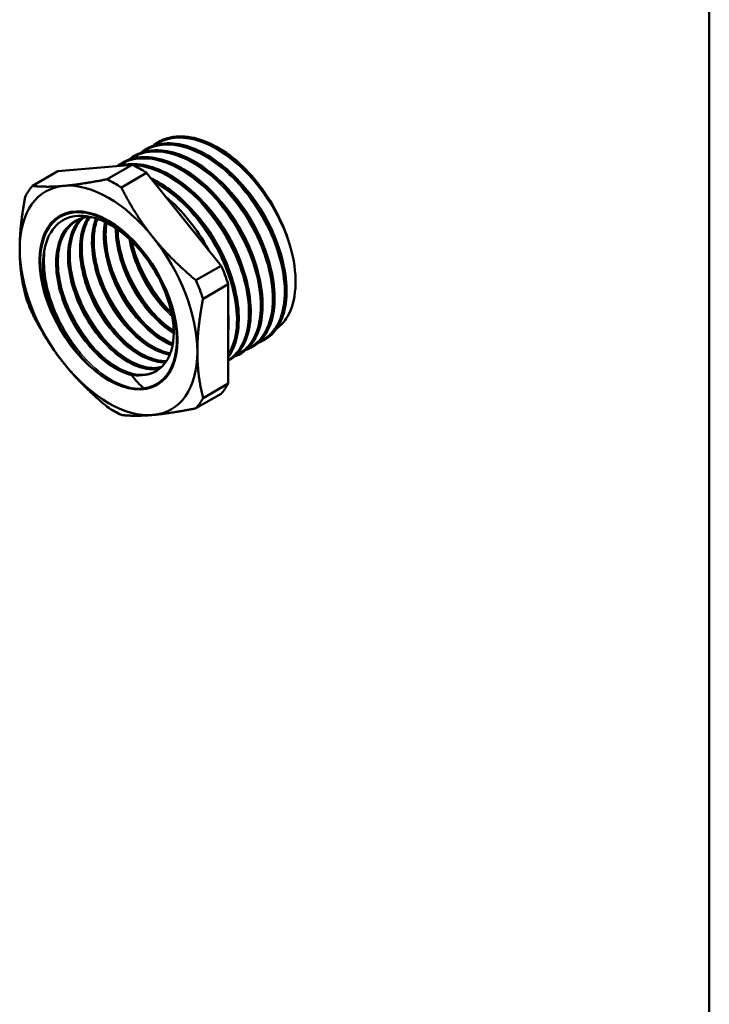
# Model space of a CAD drawing. Header units: millimetres. Extents: x -117 to 734, y -69 to 356.
# Tile 7 of 18: x 131 to 205, y 62 to 168. Entities that reach past the tile are written whole.
import ezdxf

# ---------------------------------------------------------------- set-up
doc = ezdxf.new("R2010")
doc.units = ezdxf.units.MM
for name, color, linetype, lineweight in [('Видимые тонкие (ГОСТ)', 7, 'Continuous', 35), ('Видимый контур (ГОСТ)', 7, 'Continuous', 50), ('Кромка (ГОСТ)', 7, 'Continuous', 50)]:
    doc.layers.add(name, color=color, linetype=linetype, lineweight=lineweight)

# ---------------------------------------------------------------- blocks, each defined once
blk = doc.blocks.new('Рамки ГОСТ_ граница 297x210')
at = {"layer": 'Кромка (ГОСТ)'}
blk.add_line((205, 5), (205, 292), dxfattribs=at)

msp = doc.modelspace()

# ---------------------------------------------------------------- linework, layer by layer
at = {"layer": 'Видимые тонкие (ГОСТ)'}
for points, knots in [([(160.1182, 143.2119), (159.4181, 145.7822), (157.9988, 148.476), (156.1903, 150.6376), (154.3824, 152.7985), (152.201, 154.4084), (150.1595, 155.0727), (148.3382, 155.6653), (146.6421, 155.5006), (145.385, 154.6228)], [8.18007431, 8.18007431, 8.18007431, 8.18007431, 8.90072175, 8.90072175, 8.90072175, 9.62114366, 9.62114366, 9.62114366, 10.26387552, 10.26387552, 10.26387552, 10.26387552]), ([(156.6539, 133.5502), (157.9819, 134.1352), (158.9054, 135.4778), (159.2217, 137.3201), (159.5714, 139.3569), (159.1756, 141.9865), (158.1175, 144.5712), (157.0596, 147.1553), (155.3486, 149.6719), (153.3828, 151.5109), (151.4174, 153.3494), (149.2142, 154.4945), (147.2892, 154.6649), (146.0798, 154.772), (144.9867, 154.4937), (144.1039, 153.8762)], [13.28889401, 13.28889401, 13.28889401, 13.28889401, 13.93920805, 13.93920805, 13.93920805, 14.65818549, 14.65818549, 14.65818549, 15.37697558, 15.37697558, 15.37697558, 16.09558303, 16.09558303, 16.09558303, 16.54706083, 16.54706083, 16.54706083, 16.54706083]), ([(154.0837, 132.0746), (154.8453, 132.4075), (155.4804, 132.9789), (155.9358, 133.7642), (156.8173, 135.284), (157.0174, 137.5911), (156.476, 140.1231), (155.935, 142.6535), (154.6578, 145.386), (152.9398, 147.6566), (151.2229, 149.9259), (149.0803, 151.7138), (147.0151, 152.5838), (144.9511, 153.4533), (142.9819, 153.3983), (141.5685, 152.4251), (141.5683, 152.4249), (141.5681, 152.4247), (141.5678, 152.4246)], [25.85551396, 25.85551396, 25.85551396, 25.85551396, 26.22777039, 26.22777039, 26.22777039, 26.94827193, 26.94827193, 26.94827193, 27.66833338, 27.66833338, 27.66833338, 28.38797395, 28.38797395, 28.38797395, 29.10721271, 29.10721271, 29.10721271, 29.10733117, 29.10733117, 29.10733117, 29.10733117]), ([(155.371, 132.8108), (155.6041, 132.9113), (155.8252, 133.0347), (156.0323, 133.181), (157.4054, 134.151), (158.1497, 136.1224), (158.0566, 138.5711), (157.9665, 140.9432), (157.093, 143.7389), (155.6396, 146.2607), (154.1985, 148.761), (152.2002, 150.9693), (150.1185, 152.3419), (148.0385, 153.7134), (145.8932, 154.2381), (144.1916, 153.7817), (143.6923, 153.6478), (143.2325, 153.4299), (142.8195, 153.1364)], [19.57232865, 19.57232865, 19.57232865, 19.57232865, 19.68604489, 19.68604489, 19.68604489, 20.43995061, 20.43995061, 20.43995061, 21.17029678, 21.17029678, 21.17029678, 21.89442766, 21.89442766, 21.89442766, 22.61798028, 22.61798028, 22.61798028, 22.83024613, 22.83024613, 22.83024613, 22.83024613]), ([(153.3035, 131.5993), (154.2323, 132.1935), (154.9144, 133.2026), (155.2492, 134.5272), (155.7379, 136.4614), (155.4823, 139.0492), (154.5325, 141.6554), (153.5842, 144.2577), (151.9518, 146.8548), (150.0187, 148.8111), (148.0885, 150.7647), (145.875, 152.0617), (143.9011, 152.3822), (143.6564, 152.4219), (143.4156, 152.4466), (143.1795, 152.4565)], [32.22422869, 32.22422869, 32.22422869, 32.22422869, 32.71993409, 32.71993409, 32.71993409, 33.4436965, 33.4436965, 33.4436965, 34.16634764, 34.16634764, 34.16634764, 34.88796731, 34.88796731, 34.88796731, 34.9774359, 34.9774359, 34.9774359, 34.9774359]), ([(153.3024, 132.1863), (153.8421, 133.0711), (154.1582, 134.2234), (154.2057, 135.5541), (154.2856, 137.7942), (153.6034, 140.52), (152.3116, 143.0673), (151.023, 145.6085), (149.1388, 147.9496), (147.0996, 149.5218), (146.5133, 149.9738), (145.9158, 150.3611), (145.3189, 150.679)], [38.77805376, 38.77805376, 38.77805376, 38.77805376, 39.20639457, 39.20639457, 39.20639457, 39.92743014, 39.92743014, 39.92743014, 40.64672984, 40.64672984, 40.64672984, 40.8535039, 40.8535039, 40.8535039, 40.8535039]), ([(157.7059, 142.0544), (157.3724, 143.3776), (156.835, 144.7475), (156.1231, 146.0504), (155.2635, 147.6236), (154.155, 149.0888), (152.9349, 150.2807)], [14.430466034, 14.430466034, 14.430466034, 14.430466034, 14.843983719, 14.843983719, 14.843983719, 15.343289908, 15.343289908, 15.343289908, 15.343289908]), ([(158.9949, 142.7951), (158.9496, 142.9763), (158.9003, 143.1584), (158.847, 143.3412), (158.1519, 145.7243), (156.7794, 148.2017), (155.063, 150.1415), (154.7899, 150.4502), (154.5085, 150.7448), (154.2208, 151.0238)], [8.14728354, 8.14728354, 8.14728354, 8.14728354, 8.20395516, 8.20395516, 8.20395516, 8.942577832, 8.942577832, 8.942577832, 9.060104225, 9.060104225, 9.060104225, 9.060104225]), ([(156.4231, 141.3244), (156.3555, 141.5944), (156.279, 141.8666), (156.1937, 142.1399), (155.4447, 144.5391), (154.0207, 147.0062), (152.2705, 148.907), (152.0645, 149.1308), (151.8542, 149.3464), (151.6405, 149.5534)], [20.714896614, 20.714896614, 20.714896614, 20.714896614, 20.799361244, 20.799361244, 20.799361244, 21.540845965, 21.540845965, 21.540845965, 21.62812583, 21.62812583, 21.62812583, 21.62812583]), ([(153.8544, 139.8417), (153.7728, 140.1678), (153.6783, 140.4968), (153.5711, 140.8273), (152.7945, 143.2203), (151.3534, 145.6644), (149.5984, 147.5359), (149.4257, 147.7201), (149.2501, 147.8985), (149.0722, 148.0709)], [33.281267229, 33.281267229, 33.281267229, 33.281267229, 33.383256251, 33.383256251, 33.383256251, 34.12182641, 34.12182641, 34.12182641, 34.194496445, 34.194496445, 34.194496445, 34.194496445]), ([(155.135, 140.5832), (154.7643, 142.0452), (154.1442, 143.5641), (153.3192, 144.9858), (152.4948, 146.4064), (151.4707, 147.7215), (150.3543, 148.8089)], [26.998081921, 26.998081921, 26.998081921, 26.998081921, 27.454858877, 27.454858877, 27.454858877, 27.911311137, 27.911311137, 27.911311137, 27.911311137]), ([(142.9468, 129.9165), (141.4156, 130.2591), (139.6842, 131.4542), (138.2346, 133.187), (136.7853, 134.9195), (135.6346, 137.1705), (135.1076, 139.3398), (134.5807, 141.5088), (134.6838, 143.5722), (135.4033, 144.9806), (135.9992, 146.1473), (137.0129, 146.854), (138.2484, 146.992)], [2.82362757, 2.82362757, 2.82362757, 2.82362757, 3.59060516, 3.59060516, 3.59060516, 4.35748018, 4.35748018, 4.35748018, 5.12425403, 5.12425403, 5.12425403, 5.75943238, 5.75943238, 5.75943238, 5.75943238]), ([(145.925, 130.6404), (145.6654, 130.5774), (145.3908, 130.547), (145.1039, 130.5511), (143.6103, 130.5725), (141.7991, 131.5319), (140.2125, 133.1595), (138.6507, 134.7617), (137.3266, 136.9908), (136.6292, 139.2258), (135.9415, 141.4301), (135.8715, 143.6144), (136.4531, 145.1856), (136.6798, 145.7982), (137.0046, 146.3149), (137.4083, 146.7208)], [8.80332633, 8.80332633, 8.80332633, 8.80332633, 8.95665579, 8.95665579, 8.95665579, 9.75468462, 9.75468462, 9.75468462, 10.54024425, 10.54024425, 10.54024425, 11.31498534, 11.31498534, 11.31498534, 11.61702838, 11.61702838, 11.61702838, 11.61702838]), ([(146.5497, 131.2939), (145.1765, 131.2556), (143.5109, 132.0253), (141.9917, 133.4201), (140.4171, 134.8658), (139.0184, 136.9667), (138.1929, 139.156), (137.3678, 141.3443), (137.1255, 143.5962), (137.5467, 145.3039), (137.7015, 145.9312), (137.9451, 146.4824), (138.2638, 146.9425)], [15.21082335, 15.21082335, 15.21082335, 15.21082335, 15.95596762, 15.95596762, 15.95596762, 16.72827882, 16.72827882, 16.72827882, 17.50026766, 17.50026766, 17.50026766, 17.78383568, 17.78383568, 17.78383568, 17.78383568]), ([(146.9993, 132.1067), (146.0395, 132.2813), (144.9926, 132.7793), (143.9781, 133.5671), (142.3723, 134.8141), (140.8665, 136.7733), (139.8847, 138.9197), (138.9032, 141.0654), (138.4572, 143.374), (138.6823, 145.2259), (138.7516, 145.7962), (138.8843, 146.3212), (139.0738, 146.7903)], [21.63936071, 21.63936071, 21.63936071, 21.63936071, 22.12577177, 22.12577177, 22.12577177, 22.89567387, 22.89567387, 22.89567387, 23.66530183, 23.66530183, 23.66530183, 23.9023184, 23.9023184, 23.9023184, 23.9023184]), ([(147.3098, 133.1224), (146.9082, 133.2751), (146.4989, 133.4786), (146.089, 133.7321), (144.4724, 134.7323), (142.8674, 136.4998), (141.7229, 138.5642), (140.5787, 140.628), (139.9083, 142.9655), (139.9073, 144.9521), (139.907, 145.4645), (139.9514, 145.9522), (140.0374, 146.4077)], [28.08298402, 28.08298402, 28.08298402, 28.08298402, 28.27764293, 28.27764293, 28.27764293, 29.04551662, 29.04551662, 29.04551662, 29.81316299, 29.81316299, 29.81316299, 30.01118884, 30.01118884, 30.01118884, 30.01118884]), ([(147.4447, 134.4322), (146.0449, 135.2859), (144.6428, 136.7011), (143.5432, 138.4091), (142.262, 140.3994), (141.4069, 142.7621), (141.2283, 144.8541), (141.2023, 145.1581), (141.1907, 145.4559), (141.1931, 145.746)], [34.54957351, 34.54957351, 34.54957351, 34.54957351, 35.21508674, 35.21508674, 35.21508674, 35.99056844, 35.99056844, 35.99056844, 36.10327557, 36.10327557, 36.10327557, 36.10327557]), ([(144.1235, 128.5137), (142.5976, 128.3967), (140.7239, 129.1934), (138.9953, 130.7074), (137.2669, 132.2211), (135.7013, 134.437), (134.7123, 136.7952), (133.7235, 139.1531), (133.3215, 141.6301), (133.6223, 143.5994), (133.6483, 143.77), (133.6796, 143.9365), (133.716, 144.0989)], [2.61572767, 2.61572767, 2.61572767, 2.61572767, 3.36059462, 3.36059462, 3.36059462, 4.10536084, 4.10536084, 4.10536084, 4.85002762, 4.85002762, 4.85002762, 4.91449872, 4.91449872, 4.91449872, 4.91449872]), ([(147.2907, 136.2463), (146.6077, 136.8495), (145.9506, 137.5701), (145.3583, 138.378), (144.0107, 140.2163), (143.0142, 142.4865), (142.6434, 144.5967)], [41.06242875, 41.06242875, 41.06242875, 41.06242875, 41.39523134, 41.39523134, 41.39523134, 42.15248658, 42.15248658, 42.15248658, 42.15248658]), ([(145.8264, 135.9999), (145.1015, 136.7547), (144.4196, 137.6216), (143.82, 138.5638), (142.9304, 139.9617), (142.2281, 141.5164), (141.7805, 143.0544)], [41.187725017, 41.187725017, 41.187725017, 41.187725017, 41.51221228, 41.51221228, 41.51221228, 41.993627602, 41.993627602, 41.993627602, 41.993627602]), ([(147.1088, 136.736), (147.0737, 136.7726), (147.0387, 136.8095), (147.0037, 136.8467), (145.3505, 138.6066), (143.9571, 140.9774), (143.1933, 143.3597), (143.1467, 143.505), (143.1024, 143.6503), (143.0606, 143.7955)], [47.470910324, 47.470910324, 47.470910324, 47.470910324, 47.486635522, 47.486635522, 47.486635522, 48.231372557, 48.231372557, 48.231372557, 48.276812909, 48.276812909, 48.276812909, 48.276812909]), ([(144.5414, 135.2545), (143.1729, 136.6876), (141.9633, 138.5322), (141.1446, 140.4753), (140.8885, 141.083), (140.6714, 141.6988), (140.4952, 142.3119)], [34.904539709, 34.904539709, 34.904539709, 34.904539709, 35.518439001, 35.518439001, 35.518439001, 35.710442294, 35.710442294, 35.710442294, 35.710442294]), ([(141.9741, 133.774), (140.8612, 134.9385), (139.8502, 136.37), (139.0746, 137.9127), (138.5975, 138.8616), (138.2116, 139.8487), (137.9288, 140.8292)], [22.338169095, 22.338169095, 22.338169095, 22.338169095, 22.837146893, 22.837146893, 22.837146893, 23.14407168, 23.14407168, 23.14407168, 23.14407168]), ([(143.2569, 134.5152), (142.8286, 134.9602), (142.4153, 135.4449), (142.0257, 135.9628), (140.7773, 137.6224), (139.7814, 139.61), (139.2094, 141.5717)], [28.621354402, 28.621354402, 28.621354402, 28.621354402, 28.813058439, 28.813058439, 28.813058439, 29.427256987, 29.427256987, 29.427256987, 29.427256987]), ([(140.4588, 129.4093), (138.6744, 130.492), (136.8972, 132.3924), (135.5933, 134.6331), (134.5592, 136.4101), (133.8313, 138.3873), (133.5199, 140.2429)], [3.13880714, 3.13880714, 3.13880714, 3.13880714, 3.8820377, 3.8820377, 3.8820377, 4.47145081, 4.47145081, 4.47145081, 4.47145081]), ([(140.6879, 133.0291), (140.6027, 133.1179), (140.5181, 133.2082), (140.4342, 133.3002), (138.783, 135.1094), (137.4111, 137.5237), (136.6881, 139.9236), (136.6715, 139.9786), (136.6553, 140.0335), (136.6394, 140.0885)], [16.054983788, 16.054983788, 16.054983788, 16.054983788, 16.093138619, 16.093138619, 16.093138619, 16.84369464, 16.84369464, 16.84369464, 16.860886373, 16.860886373, 16.860886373, 16.860886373]), ([(139.4052, 132.2924), (138.7612, 132.9625), (138.1512, 133.7211), (137.6031, 134.5435), (136.6186, 136.0207), (135.8407, 137.6937), (135.3588, 139.3474)], [9.771798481, 9.771798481, 9.771798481, 9.771798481, 10.06002098, 10.06002098, 10.06002098, 10.577701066, 10.577701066, 10.577701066, 10.577701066])]:
    msp.add_open_spline(points, degree=3, knots=knots, dxfattribs=at)
msp.add_open_spline([(145.9983, 140.0784), (145.7263, 140.5155), (145.4734, 140.9688), (145.2431, 141.432)], degree=3, dxfattribs=at)
at = {"layer": 'Видимый контур (ГОСТ)'}
for p, q in [((145.7637, 154.9684), (145.7757, 154.9754)), ((143.1953, 153.4856), (143.2073, 153.4925)), ((144.4795, 154.227), (144.4915, 154.234)), ((142.9925, 152.5518), (134.9847, 151.8366)), ((140.2814, 150.9866), (142.9925, 152.5518)), ((141.9112, 152.7442), (141.9232, 152.7511)), ((132.2736, 150.2714), (134.9847, 151.8366)), ((141.8196, 150.0986), (144.5306, 151.6638)), ((152.5384, 141.7019), (144.5306, 151.6638)), ((149.8274, 140.1367), (152.5384, 141.7019)), ((150.5964, 138.1546), (153.3075, 139.7198)), ((153.3075, 129.0427), (153.3075, 139.7198)), ((157.1766, 133.7179), (157.1886, 133.7248)), ((154.6082, 132.235), (154.6203, 132.242)), ((155.8924, 132.9764), (155.9044, 132.9834)), ((153.3241, 131.4936), (153.3361, 131.5005)), ((150.5964, 127.4775), (153.3075, 129.0427)), ((149.8274, 126.3834), (152.5384, 127.9486))]:
    msp.add_line(p, q, dxfattribs=at)
for centre, major_axis, start_param, end_param in [((143.7615, 139.8926), (-7.5, 12.9904), 5.42521518, 5.57035911), ((140.4381, 137.9738), (-6.75, 11.6913), 6.02138592, 7.06858347), ((141.0505, 138.3274), (-7.5, 12.9904), 0.18922742, 0.33437135), ((140.4381, 137.9738), (-6.75, 11.6913), 4.97418837, 6.02138592), ((141.0505, 138.3274), (7.5, -12.9904), 2.28362253, 2.42876645), ((152.0672, 144.6879), (-6.0275, 10.4399), 4.93284895, 4.99159611), ((144.8222, 140.505), (-6.0275, 10.4399), 4.65628592, 5.29209082), ((140.4381, 137.9738), (-5.1865, 8.9832), 2.90038703, 8.10075829), ((140.4381, 137.9738), (-6.75, 11.6913), 3.92699082, 4.97418837), ((140.4381, 137.9738), (6.75, -11.6913), 3.92699082, 4.97418837), ((143.7615, 139.8926), (-7.5, 12.9904), 4.37801763, 4.52316156), ((141.0505, 138.3274), (7.5, -12.9904), 1.23642498, 1.3815689), ((141.0505, 138.3274), (-7.5, 12.9904), 1.23642498, 1.3815689), ((144.8222, 140.505), (-6.0275, 10.4399), 3.83143041, 4.02255122), ((140.4381, 137.9738), (6.75, -11.6913), 6.02138592, 7.06858347), ((140.4381, 137.9738), (6.75, -11.6913), 4.97418837, 6.02138592), ((140.9456, 138.2668), (4.5649, -7.9066), 6.12967556, 6.18842277), ((143.7615, 139.8926), (7.5, -12.9904), 0.18922742, 0.33437135), ((141.0505, 138.3274), (7.5, -12.9904), 0.18922742, 0.33437135), ((141.0505, 138.3274), (-7.5, 12.9904), 2.28362253, 2.42876645)]:
    msp.add_ellipse(centre, major_axis=major_axis, ratio=0.57735027, start_param=start_param, end_param=end_param, dxfattribs=at)
msp.add_ellipse((140.4381, 137.9738), major_axis=(-5.2375, 9.0716), ratio=0.57735027, dxfattribs=at)
msp.add_ellipse((140.4381, 137.9738), major_axis=(-5.2375, 9.0716), ratio=0.57735027, dxfattribs=at)
for points, knots in [([(145.5667, 154.8406), (146.5747, 155.4923), (147.8393, 155.7185), (149.2235, 155.4715), (151.2081, 155.1172), (153.4221, 153.7933), (155.3483, 151.8225), (155.7929, 151.3677), (156.2222, 150.8801), (156.6307, 150.3666)], [-10.24273803, -10.24273803, -10.24273803, -10.24273803, -9.74254013, -9.74254013, -9.74254013, -9.02534814, -9.02534814, -9.02534814, -8.85983977, -8.85983977, -8.85983977, -8.85983977]), ([(156.2001, 150.9102), (154.3638, 153.058), (152.1644, 154.6378), (150.118, 155.2638), (148.4894, 155.762), (146.9688, 155.6525), (145.7771, 154.9722)], [2.63540162, 2.63540162, 2.63540162, 2.63540162, 3.35461895, 3.35461895, 3.35461895, 3.92699082, 3.92699082, 3.92699082, 3.92699082]), ([(145.9818, 155.087), (146.677, 155.4393), (147.4821, 155.61), (149.1759, 155.5679), (150.0844, 155.3596), (151.9295, 154.5953), (152.8897, 154.0211), (153.8064, 153.3039)], [0, 0, 0, 0, 0.38162705, 0.38162705, 0.75924951, 0.75924951, 1.14609564, 1.14609564, 1.14609564, 1.14609564]), ([(142.9967, 153.3615), (143.1914, 153.4897), (143.3959, 153.6015), (143.6098, 153.6959), (145.1893, 154.3932), (147.2639, 154.1386), (149.3502, 152.9994), (151.4355, 151.8608), (153.5149, 149.8486), (155.1042, 147.4493), (156.6929, 145.0512), (157.7786, 142.2872), (158.1145, 139.8227), (158.4573, 137.3067), (158.0147, 135.1262), (156.9086, 133.8283), (156.5668, 133.4274), (156.1629, 133.1117), (155.7098, 132.8846)], [-22.80910865, -22.80910865, -22.80910865, -22.80910865, -22.71200756, -22.71200756, -22.71200756, -21.99494905, -21.99494905, -21.99494905, -21.27823097, -21.27823097, -21.27823097, -20.56183475, -20.56183475, -20.56183475, -19.83046007, -19.83046007, -19.83046007, -19.60452766, -19.60452766, -19.60452766, -19.60452766]), ([(144.284, 154.0978), (144.8789, 154.4878), (145.5629, 154.7297), (146.313, 154.8043), (148.1294, 154.9852), (150.3175, 154.1844), (152.3662, 152.6), (154.4128, 151.0172), (156.303, 148.6663), (157.5976, 146.1147), (158.9377, 143.4736), (159.6258, 140.642), (159.5, 138.3473), (159.3776, 136.1164), (158.4892, 134.4126), (157.0609, 133.6538), (157.0396, 133.6424), (157.0182, 133.6313), (156.9966, 133.6204)], [-16.52592334, -16.52592334, -16.52592334, -16.52592334, -16.22964288, -16.22964288, -16.22964288, -15.51213748, -15.51213748, -15.51213748, -14.7953406, -14.7953406, -14.7953406, -14.05340299, -14.05340299, -14.05340299, -13.3320989, -13.3320989, -13.3320989, -13.32134235, -13.32134235, -13.32134235, -13.32134235]), ([(157.1871, 133.7269), (158.3415, 134.4011), (159.1349, 135.6985), (159.4122, 137.4149), (159.7456, 139.4791), (159.3292, 142.1311), (158.2507, 144.7301), (157.1726, 147.3284), (155.4417, 149.8511), (153.4601, 151.6884), (151.4789, 153.5252), (149.2638, 154.661), (147.3323, 154.8177), (146.2765, 154.9034), (145.3104, 154.6961), (144.4955, 154.2269)], [7.06858347, 7.06858347, 7.06858347, 7.06858347, 7.66539754, 7.66539754, 7.66539754, 8.3831508, 8.3831508, 8.3831508, 9.10071386, 9.10071386, 9.10071386, 9.81809139, 9.81809139, 9.81809139, 10.21017612, 10.21017612, 10.21017612, 10.21017612]), ([(144.6976, 154.3456), (145.3928, 154.6979), (146.198, 154.8686), (147.8917, 154.8265), (148.8003, 154.6181), (150.6393, 153.8564), (151.5931, 153.2871), (152.5133, 152.5695), (152.5221, 152.5626), (152.5756, 152.5207), (152.6201, 152.4854), (152.798, 152.3427), (152.9308, 152.2326), (153.4591, 151.7794), (153.8488, 151.4112), (155.0927, 150.1228), (155.9086, 149.087), (157.3049, 146.9169), (157.9062, 145.7576), (158.8385, 143.4475), (159.1811, 142.268), (159.5698, 140.0351), (159.6205, 138.9541), (159.426, 137.0227), (159.1777, 136.1483), (158.4341, 134.76), (157.9453, 134.2119), (157.363, 133.8319)], [0, 0, 0, 0, 0.38162705, 0.38162705, 0.75924951, 0.75924951, 1.14361573, 1.14361573, 1.14734592, 1.14734592, 1.16617773, 1.16617773, 1.22268688, 1.22268688, 1.39258881, 1.39258881, 1.782873, 1.782873, 2.1669916, 2.1669916, 2.55118948, 2.55118948, 2.93591544, 2.93591544, 3.32153053, 3.32153053, 3.68421043, 3.68421043, 3.68421043, 3.68421043]), ([(141.7121, 152.62), (142.9801, 153.4398), (144.6628, 153.5679), (146.462, 152.9659), (148.5219, 152.2766), (150.7169, 150.6366), (152.5304, 148.4476), (154.3426, 146.2601), (155.7584, 143.5437), (156.4491, 140.9586), (157.1393, 138.3752), (157.0998, 135.9456), (156.3518, 134.2602), (155.92, 133.2873), (155.2544, 132.5673), (154.4243, 132.1444)], [-29.09229395, -29.09229395, -29.09229395, -29.09229395, -28.46299095, -28.46299095, -28.46299095, -27.74252872, -27.74252872, -27.74252872, -27.02255916, -27.02255916, -27.02255916, -26.30306282, -26.30306282, -26.30306282, -25.88771297, -25.88771297, -25.88771297, -25.88771297]), ([(154.6167, 132.2487), (155.1721, 132.5674), (155.6469, 133.0254), (156.0165, 133.6126), (156.9469, 135.0908), (157.2012, 137.374), (156.7063, 139.907), (156.2117, 142.4383), (154.9729, 145.1967), (153.2753, 147.5138), (151.5788, 149.8294), (149.4384, 151.6838), (147.3552, 152.6257), (145.3299, 153.5416), (143.3753, 153.587), (141.9232, 152.751)], [19.63495408, 19.63495408, 19.63495408, 19.63495408, 19.92071487, 19.92071487, 19.92071487, 20.64021121, 20.64021121, 20.64021121, 21.35925365, 21.35925365, 21.35925365, 22.07786137, 22.07786137, 22.07786137, 22.77654674, 22.77654674, 22.77654674, 22.77654674]), ([(142.1292, 152.8627), (142.8244, 153.2151), (143.6296, 153.3857), (145.3233, 153.3436), (146.2319, 153.1353), (148.071, 152.3735), (149.0247, 151.8043), (150.8501, 150.3808), (151.7441, 149.5078), (153.3597, 147.5761), (154.1016, 146.4937), (155.3457, 144.2589), (155.8637, 143.0787), (156.6171, 140.7686), (156.8618, 139.6099), (157.0521, 137.4564), (156.9996, 136.4349), (156.6049, 134.6546), (156.2568, 133.8734), (155.4976, 132.8992), (155.1651, 132.5908), (154.7946, 132.3491)], [0, 0, 0, 0, 0.38162705, 0.38162705, 0.75924951, 0.75924951, 1.14361573, 1.14361573, 1.52911903, 1.52911903, 1.91382951, 1.91382951, 2.29802268, 2.29802268, 2.68232578, 2.68232578, 3.06736244, 3.06736244, 3.45305425, 3.45305425, 3.68381864, 3.68381864, 3.68381864, 3.68381864]), ([(155.9042, 132.9839), (156.0025, 133.0403), (156.0983, 133.1012), (156.1912, 133.1667), (157.507, 134.0945), (158.2542, 135.9306), (158.2429, 138.2307), (158.2311, 140.6352), (157.3873, 143.5254), (155.9165, 146.1458), (154.4917, 148.6844), (152.4929, 150.9463), (150.3957, 152.3729), (148.3067, 153.7938), (146.1382, 154.3733), (144.4034, 153.9641), (143.977, 153.8635), (143.5777, 153.7035), (143.21, 153.4887)], [13.35176878, 13.35176878, 13.35176878, 13.35176878, 13.4023598, 13.4023598, 13.4023598, 14.11872215, 14.11872215, 14.11872215, 14.86761941, 14.86761941, 14.86761941, 15.59311362, 15.59311362, 15.59311362, 16.31574383, 16.31574383, 16.31574383, 16.49336143, 16.49336143, 16.49336143, 16.49336143]), ([(143.4134, 153.6041), (144.1086, 153.9565), (144.9138, 154.1271), (146.6075, 154.085), (147.5161, 153.8767), (149.3552, 153.1149), (150.3089, 152.5457), (151.2349, 151.8235), (151.2496, 151.812), (151.3089, 151.7654), (151.3535, 151.73), (151.5313, 151.587), (151.664, 151.4766), (152.192, 151.0223), (152.5814, 150.6534), (153.8242, 149.3628), (154.6391, 148.3256), (156.0328, 146.1538), (156.6326, 144.994), (157.5617, 142.6837), (157.9025, 141.5044), (158.2876, 139.2728), (158.3363, 138.1928), (158.138, 136.264), (157.8878, 135.3912), (157.1433, 134.0111), (156.6572, 133.4679), (156.0788, 133.0905)], [0, 0, 0, 0, 0.38162705, 0.38162705, 0.75924951, 0.75924951, 1.14361573, 1.14361573, 1.14982011, 1.14982011, 1.16865192, 1.16865192, 1.22516107, 1.22516107, 1.39506301, 1.39506301, 1.78534186, 1.78534186, 2.16945768, 2.16945768, 2.55365693, 2.55365693, 2.93838823, 2.93838823, 3.32400719, 3.32400719, 3.68423913, 3.68423913, 3.68423913, 3.68423913]), ([(141.6353, 152.4306), (142.1257, 152.5716), (142.6518, 152.6367), (144.0391, 152.6022), (144.9477, 152.3939), (146.7868, 151.6321), (147.7406, 151.0628), (149.5659, 149.6393), (150.46, 148.7664), (152.0755, 146.8347), (152.8174, 145.7523), (154.0615, 143.5174), (154.5795, 142.3373), (155.3329, 140.0272), (155.5776, 138.8685), (155.7679, 136.7149), (155.7155, 135.6935), (155.3207, 133.9132), (154.9726, 133.132), (154.2134, 132.1578), (153.881, 131.8494), (153.5104, 131.6076)], [0.13731869, 0.13731869, 0.13731869, 0.13731869, 0.38162705, 0.38162705, 0.75924951, 0.75924951, 1.14361573, 1.14361573, 1.52911903, 1.52911903, 1.91382951, 1.91382951, 2.29802268, 2.29802268, 2.68232578, 2.68232578, 3.06736244, 3.06736244, 3.45305425, 3.45305425, 3.68381864, 3.68381864, 3.68381864, 3.68381864]), ([(153.3324, 131.5063), (154.2295, 132.0286), (154.9145, 132.9186), (155.2997, 134.1016), (155.9077, 135.9693), (155.7614, 138.5513), (154.8846, 141.2015), (154.0188, 143.8183), (152.4488, 146.4776), (150.5424, 148.5292), (148.6389, 150.5778), (146.4164, 152.0023), (144.3992, 152.4523), (143.4112, 152.6728), (142.4767, 152.6585), (141.6449, 152.4236)], [25.91813939, 25.91813939, 25.91813939, 25.91813939, 26.38143928, 26.38143928, 26.38143928, 27.11281397, 27.11281397, 27.11281397, 27.83500784, 27.83500784, 27.83500784, 28.55610791, 28.55610791, 28.55610791, 28.90926475, 28.90926475, 28.90926475, 28.90926475]), ([(141.6631, 152.4278), (142.1676, 152.5685), (142.71, 152.6273), (143.2805, 152.5988), (145.1916, 152.5034), (147.4019, 151.4292), (149.3961, 149.6391), (151.3898, 147.8495), (153.1509, 145.3599), (154.2711, 142.7705), (155.3911, 140.1817), (155.8614, 137.5155), (155.5815, 135.4139), (155.3369, 133.5772), (154.5198, 132.1881), (153.3057, 131.4864)], [-35.1880697, -35.1880697, -35.1880697, -35.1880697, -34.97411636, -34.97411636, -34.97411636, -34.25743419, -34.25743419, -34.25743419, -33.54091423, -33.54091423, -33.54091423, -32.82455188, -32.82455188, -32.82455188, -32.19847957, -32.19847957, -32.19847957, -32.19847957]), ([(156.2001, 150.9102), (155.2089, 152.1167), (154.3698, 152.8399), (153.9325, 153.2037), (153.8593, 153.2626), (153.8065, 153.3039)], [-0.0837557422, -0.0837557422, -0.0837557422, -0.0837557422, -0.0277949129, -0.0277949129, -0.0138014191, -0.0138014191, -0.0138014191, -0.0138014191]), ([(144.991, 151.0911), (145.7858, 150.718), (146.5921, 150.2156), (148.2817, 148.8979), (149.1758, 148.025), (150.7913, 146.0933), (151.5332, 145.0109), (152.7773, 142.776), (153.2953, 141.5959), (154.0487, 139.2858), (154.2934, 138.1271), (154.4838, 135.9735), (154.4313, 134.9521), (154.0498, 133.2317), (153.7346, 132.496), (153.3075, 131.9062)], [0.81649765, 0.81649765, 0.81649765, 0.81649765, 1.14361573, 1.14361573, 1.52911903, 1.52911903, 1.91382951, 1.91382951, 2.29802268, 2.29802268, 2.68232578, 2.68232578, 3.06736244, 3.06736244, 3.42713753, 3.42713753, 3.42713753, 3.42713753]), ([(153.3019, 131.9256), (153.9044, 132.7802), (154.2774, 133.9244), (154.3679, 135.2676), (154.5169, 137.4803), (153.8992, 140.2113), (152.6518, 142.7947), (151.4078, 145.371), (149.5483, 147.7778), (147.5078, 149.4304), (146.7029, 150.0824), (145.8724, 150.6148), (145.0483, 151.014)], [32.45200713, 32.45200713, 32.45200713, 32.45200713, 32.88987104, 32.88987104, 32.88987104, 33.61117513, 33.61117513, 33.61117513, 34.33049658, 34.33049658, 34.33049658, 34.61427603, 34.61427603, 34.61427603, 34.61427603]), ([(145.0653, 150.9953), (145.5884, 150.7407), (146.114, 150.4318), (146.6341, 150.0709), (148.7072, 148.6327), (150.6752, 146.383), (152.0787, 143.867), (153.4817, 141.3517), (154.309, 138.5923), (154.3741, 136.2557), (154.4231, 134.4989), (154.0413, 132.9927), (153.3045, 131.9324)], [-40.89414204, -40.89414204, -40.89414204, -40.89414204, -40.7139725, -40.7139725, -40.7139725, -39.99582467, -39.99582467, -39.99582467, -39.27787649, -39.27787649, -39.27787649, -38.7381005, -38.7381005, -38.7381005, -38.7381005]), ([(160.1182, 143.2119), (159.8212, 144.4175), (159.3698, 145.6536), (158.1873, 148.0959), (157.4565, 149.2851), (156.6307, 150.3666)], [-0.81871515, -0.81871515, -0.81871515, -0.81871515, -0.414784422, -0.414784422, 0, 0, 0, 0]), ([(147.2982, 133.0572), (147.4133, 133.5954), (147.461, 134.1882), (147.4194, 135.4587), (147.3293, 136.1319), (146.9257, 137.9138), (146.5178, 139.034), (145.4203, 141.2214), (144.7386, 142.2667), (143.1833, 144.1416), (142.323, 144.9507), (140.5314, 146.2196), (139.6171, 146.6634), (137.8516, 147.1185), (137.0185, 147.1209), (135.543, 146.6735), (134.917, 146.2235), (133.957, 144.92), (133.6352, 144.0752), (133.3426, 142.0928), (133.378, 140.9718), (133.8065, 138.5946), (134.1989, 137.3603), (135.2682, 134.9952), (135.9241, 133.8837), (136.6757, 132.8757)], [-4.32452984, -4.32452984, -4.32452984, -4.32452984, -4.09192949, -4.09192949, -3.85768959, -3.85768959, -3.4895739, -3.4895739, -3.11753302, -3.11753302, -2.74156779, -2.74156779, -2.36167906, -2.36167906, -1.97786769, -1.97786769, -1.59013451, -1.59013451, -1.19848033, -1.19848033, -0.80290598, -0.80290598, -0.40341227, -0.40341227, -0.01903191, -0.01903191, -0.01903191, -0.01903191]), ([(145.0581, 130.1463), (143.8351, 129.6959), (142.1953, 130.0853), (140.5982, 131.2172), (139.0014, 132.349), (137.4658, 134.2104), (136.4226, 136.3045), (135.3796, 138.3983), (134.8412, 140.7013), (134.9678, 142.5968), (135.0895, 144.4198), (135.8255, 145.8463), (136.9976, 146.5294)], [8.73414233, 8.73414233, 8.73414233, 8.73414233, 9.50301138, 9.50301138, 9.50301138, 10.27177767, 10.27177767, 10.27177767, 11.04044265, 11.04044265, 11.04044265, 11.77971367, 11.77971367, 11.77971367, 11.77971367]), ([(137.1514, 146.6108), (136.9875, 146.5288), (136.831, 146.4333), (136.6828, 146.3243), (135.5316, 145.4775), (134.8968, 143.8261), (134.9389, 141.8172), (134.9807, 139.8207), (135.6896, 137.494), (136.858, 135.463), (138.0319, 133.4226), (139.6556, 131.704), (141.2681, 130.7716), (142.5197, 130.0479), (143.7563, 129.7943), (144.7588, 130.0502)], [-5.53069118, -5.53069118, -5.53069118, -5.53069118, -5.43088014, -5.43088014, -5.43088014, -4.65547844, -4.65547844, -4.65547844, -3.88487886, -3.88487886, -3.88487886, -3.11066732, -3.11066732, -3.11066732, -2.50970424, -2.50970424, -2.50970424, -2.50970424]), ([(136.849, 146.4381), (136.35, 146.1125), (135.9305, 145.6363), (135.3245, 144.4645), (135.1246, 143.7612), (134.9586, 142.2273), (134.9852, 141.3812), (135.2514, 139.6431), (135.4937, 138.7296), (136.1601, 136.9445), (136.5931, 136.0507), (137.5918, 134.394), (138.1702, 133.6107), (139.3949, 132.2515), (140.0565, 131.6586), (141.3735, 130.7349), (142.0453, 130.3919), (143.3086, 129.991), (143.9152, 129.9273), (144.72, 130.0357), (144.9735, 130.1054), (145.2087, 130.2069)], [0, 0, 0, 0, 0.30650728, 0.30650728, 0.6038805, 0.6038805, 0.89468567, 0.89468567, 1.18476738, 1.18476738, 1.47565975, 1.47565975, 1.7670267, 1.7670267, 2.05826075, 2.05826075, 2.3487446, 2.3487446, 2.6384981, 2.6384981, 2.78325558, 2.78325558, 2.78325558, 2.78325558]), ([(137.6724, 146.8218), (137.6101, 146.7645), (137.5495, 146.7045), (137.4908, 146.6418), (136.4954, 145.5788), (136.0566, 143.7638), (136.28, 141.6844), (136.5031, 139.6076), (137.3835, 137.2905), (138.6669, 135.3559), (139.9488, 133.4237), (141.6176, 131.8947), (143.2055, 131.1763), (144.266, 130.6964), (145.2822, 130.5817), (146.1292, 130.8215)], [-11.64525543, -11.64525543, -11.64525543, -11.64525543, -11.59980979, -11.59980979, -11.59980979, -10.82852964, -10.82852964, -10.82852964, -10.05826883, -10.05826883, -10.05826883, -9.28893337, -9.28893337, -9.28893337, -8.77508016, -8.77508016, -8.77508016, -8.77508016]), ([(146.1359, 130.8235), (145.0535, 130.5218), (143.691, 130.8115), (142.3246, 131.6641), (140.6953, 132.6807), (139.0813, 134.4843), (137.9495, 136.5785), (136.8254, 138.6584), (136.1906, 141.0004), (136.2354, 142.9652), (136.273, 144.6182), (136.7916, 145.9882), (137.6806, 146.8225)], [15.05962975, 15.05962975, 15.05962975, 15.05962975, 15.71538398, 15.71538398, 15.71538398, 16.49730133, 16.49730133, 16.49730133, 17.27386863, 17.27386863, 17.27386863, 17.92716097, 17.92716097, 17.92716097, 17.92716097]), ([(137.6839, 146.8257), (137.3796, 146.5403), (137.1172, 146.1893), (136.6087, 145.206), (136.4088, 144.5026), (136.2427, 142.9687), (136.2694, 142.1226), (136.5356, 140.3845), (136.7778, 139.471), (137.4443, 137.6859), (137.8773, 136.7921), (138.876, 135.1355), (139.4544, 134.3521), (140.6791, 132.9929), (141.3407, 132.4), (142.6576, 131.4763), (143.3295, 131.1333), (144.5928, 130.7324), (145.1994, 130.6687), (145.8748, 130.7597), (146.0097, 130.7874), (146.1402, 130.8239)], [0.09711522, 0.09711522, 0.09711522, 0.09711522, 0.30650728, 0.30650728, 0.6038805, 0.6038805, 0.89468567, 0.89468567, 1.18476738, 1.18476738, 1.47565975, 1.47565975, 1.7670267, 1.7670267, 2.05826075, 2.05826075, 2.3487446, 2.3487446, 2.6384981, 2.6384981, 2.71341448, 2.71341448, 2.71341448, 2.71341448]), ([(138.4106, 146.9646), (138.3102, 146.9558), (138.2115, 146.9432), (137.7713, 146.8685), (137.4477, 146.7628), (137.1508, 146.6124)], [2.594782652, 2.594782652, 2.594782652, 2.594782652, 2.643034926, 2.643034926, 2.814242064, 2.814242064, 2.814242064, 2.814242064]), ([(138.4331, 146.9601), (138.415, 146.9342), (138.3972, 146.9081), (138.3797, 146.8816), (137.5429, 145.6204), (137.2976, 143.6627), (137.6962, 141.5324), (138.0947, 139.4034), (139.1312, 137.1258), (140.51, 135.31), (141.8881, 133.4953), (143.592, 132.162), (145.1451, 131.6639), (145.6696, 131.4956), (146.1749, 131.4232), (146.6459, 131.4428)], [-17.78842034, -17.78842034, -17.78842034, -17.78842034, -17.77227044, -17.77227044, -17.77227044, -17.00284002, -17.00284002, -17.00284002, -16.23384224, -16.23384224, -16.23384224, -15.46525402, -15.46525402, -15.46525402, -15.20566921, -15.20566921, -15.20566921, -15.20566921]), ([(146.6503, 131.451), (145.8575, 131.4245), (144.9689, 131.6551), (144.0633, 132.1416), (142.4537, 133.0062), (140.8097, 134.6693), (139.5978, 136.682), (138.3864, 138.6938), (137.6214, 141.032), (137.5275, 143.0624), (137.4552, 144.6266), (137.7821, 145.9944), (138.4422, 146.9561)], [21.49025601, 21.49025601, 21.49025601, 21.49025601, 21.92581075, 21.92581075, 21.92581075, 22.69994937, 22.69994937, 22.69994937, 23.47376595, 23.47376595, 23.47376595, 24.06990048, 24.06990048, 24.06990048, 24.06990048]), ([(138.4487, 146.957), (138.356, 146.8209), (138.27, 146.6765), (137.8929, 145.9474), (137.693, 145.244), (137.5269, 143.7101), (137.5535, 142.864), (137.8197, 141.1259), (138.062, 140.2124), (138.7285, 138.4273), (139.1615, 137.5336), (140.1602, 135.8769), (140.7386, 135.0935), (141.9633, 133.7343), (142.6248, 133.1415), (143.9418, 132.2177), (144.6136, 131.8748), (145.7395, 131.5175), (146.2181, 131.4444), (146.6601, 131.4546)], [0.22811107, 0.22811107, 0.22811107, 0.22811107, 0.30650728, 0.30650728, 0.6038805, 0.6038805, 0.89468567, 0.89468567, 1.18476738, 1.18476738, 1.47565975, 1.47565975, 1.7670267, 1.7670267, 2.05826075, 2.05826075, 2.3487446, 2.3487446, 2.57538535, 2.57538535, 2.57538535, 2.57538535]), ([(139.2148, 146.747), (138.6614, 145.3133), (138.6557, 143.351), (139.1967, 141.3218), (139.7759, 139.1495), (140.9743, 136.9252), (142.4487, 135.2508), (143.8912, 133.6125), (145.581, 132.5187), (147.0595, 132.2457)], [-23.8945642, -23.8945642, -23.8945642, -23.8945642, -23.17236659, -23.17236659, -23.17236659, -22.39924904, -22.39924904, -22.39924904, -21.64285175, -21.64285175, -21.64285175, -21.64285175]), ([(147.0612, 132.2582), (146.7046, 132.3227), (146.3358, 132.4331), (145.9603, 132.5901), (144.3745, 133.2531), (142.6886, 134.7399), (141.3777, 136.6522), (140.0673, 138.5639), (139.1474, 140.8793), (138.8837, 142.974), (138.705, 144.3933), (138.8292, 145.7004), (139.2271, 146.7407)], [27.92752474, 27.92752474, 27.92752474, 27.92752474, 28.11024544, 28.11024544, 28.11024544, 28.88197861, 28.88197861, 28.88197861, 29.65343826, 29.65343826, 29.65343826, 30.17611192, 30.17611192, 30.17611192, 30.17611192]), ([(139.2427, 146.7375), (139.0716, 146.278), (138.953, 145.7622), (138.8111, 144.4516), (138.8377, 143.6054), (139.1039, 141.8673), (139.3462, 140.9539), (140.0127, 139.1687), (140.4456, 138.275), (141.4443, 136.6183), (142.0227, 135.8349), (143.2474, 134.4757), (143.909, 133.8829), (145.226, 132.9591), (145.8978, 132.6162), (146.7129, 132.3575), (146.8935, 132.311), (147.071, 132.2759)], [0.39209494, 0.39209494, 0.39209494, 0.39209494, 0.6038805, 0.6038805, 0.89468567, 0.89468567, 1.18476738, 1.18476738, 1.47565975, 1.47565975, 1.7670267, 1.7670267, 2.05826075, 2.05826075, 2.3487446, 2.3487446, 2.43263302, 2.43263302, 2.43263302, 2.43263302]), ([(140.1868, 146.3357), (139.9436, 144.8976), (140.1146, 143.147), (140.6783, 141.3916), (141.3735, 139.2266), (142.6575, 137.0784), (144.1678, 135.5213), (145.1801, 134.4777), (146.2861, 133.7075), (147.3412, 133.2856)], [-29.99909014, -29.99909014, -29.99909014, -29.99909014, -29.3760296, -29.3760296, -29.3760296, -28.60759042, -28.60759042, -28.60759042, -28.09253522, -28.09253522, -28.09253522, -28.09253522]), ([(147.3435, 133.2925), (145.9727, 133.8438), (144.5166, 135.0004), (143.291, 136.5416), (141.8816, 138.314), (140.7937, 140.5752), (140.3373, 142.7188), (140.0618, 144.0129), (140.0185, 145.2554), (140.1999, 146.3283)], [34.37736418, 34.37736418, 34.37736418, 34.37736418, 35.04649548, 35.04649548, 35.04649548, 35.81597989, 35.81597989, 35.81597989, 36.28054787, 36.28054787, 36.28054787, 36.28054787]), ([(140.2262, 146.3158), (140.207, 146.1963), (140.1907, 146.0747), (140.0953, 145.193), (140.1219, 144.3469), (140.3881, 142.6087), (140.6304, 141.6953), (141.2968, 139.9102), (141.7298, 139.0164), (142.7285, 137.3597), (143.3069, 136.5763), (144.5316, 135.2172), (145.1932, 134.6243), (146.3512, 133.8121), (146.8579, 133.5304), (147.3495, 133.3271)], [0.55656496, 0.55656496, 0.55656496, 0.55656496, 0.6038805, 0.6038805, 0.89468567, 0.89468567, 1.18476738, 1.18476738, 1.47565975, 1.47565975, 1.7670267, 1.7670267, 2.05826075, 2.05826075, 2.2785118, 2.2785118, 2.2785118, 2.2785118]), ([(141.3619, 145.6322), (141.3791, 144.2034), (141.7232, 142.602), (142.3562, 141.0538), (143.2357, 138.9029), (144.6622, 136.8789), (146.2329, 135.5248), (146.6311, 135.1816), (147.0374, 134.8823), (147.444, 134.6299)], [-36.08550651, -36.08550651, -36.08550651, -36.08550651, -35.53113842, -35.53113842, -35.53113842, -34.76095735, -34.76095735, -34.76095735, -34.56570509, -34.56570509, -34.56570509, -34.56570509]), ([(147.4443, 134.6479), (146.6752, 135.1296), (145.9076, 135.7754), (145.1948, 136.5557), (143.6956, 138.1968), (142.457, 140.4118), (141.8362, 142.597), (141.5402, 143.6388), (141.3864, 144.6681), (141.3763, 145.6218)], [40.85083768, 40.85083768, 40.85083768, 40.85083768, 41.2200072, 41.2200072, 41.2200072, 41.99648697, 41.99648697, 41.99648697, 42.36669794, 42.36669794, 42.36669794, 42.36669794]), ([(141.4172, 145.5922), (141.4268, 145.1478), (141.4676, 144.6864), (141.6723, 143.3502), (141.9145, 142.4367), (142.581, 140.6516), (143.014, 139.7578), (144.0127, 138.1011), (144.5911, 137.3178), (145.8158, 135.9586), (146.4774, 135.3657), (147.2387, 134.8317), (147.341, 134.763), (147.4434, 134.6973)], [0.73817974, 0.73817974, 0.73817974, 0.73817974, 0.89468567, 0.89468567, 1.18476738, 1.18476738, 1.47565975, 1.47565975, 1.7670267, 1.7670267, 2.05826075, 2.05826075, 2.10330355, 2.10330355, 2.10330355, 2.10330355]), ([(142.8572, 144.3994), (143.0867, 143.2287), (143.4956, 142.0156), (144.0585, 140.862), (144.8748, 139.1891), (146.0071, 137.6563), (147.2395, 136.5166)], [-42.12384178, -42.12384178, -42.12384178, -42.12384178, -41.70186443, -41.70186443, -41.70186443, -41.0899366, -41.0899366, -41.0899366, -41.0899366]), ([(147.234, 136.5369), (147.1591, 136.606), (147.0845, 136.6765), (147.0103, 136.7486), (145.4718, 138.2441), (144.1335, 140.3625), (143.3753, 142.5335), (143.1592, 143.1523), (142.9909, 143.7734), (142.872, 144.3831)], [47.37583753, 47.37583753, 47.37583753, 47.37583753, 47.41301395, 47.41301395, 47.41301395, 48.18440858, 48.18440858, 48.18440858, 48.40428522, 48.40428522, 48.40428522, 48.40428522]), ([(142.9407, 144.314), (143.0807, 143.645), (143.2803, 142.9596), (143.8652, 141.393), (144.2982, 140.4992), (145.2969, 138.8426), (145.8753, 138.0592), (146.7234, 137.118), (146.9663, 136.8693), (147.2136, 136.636)], [0.965797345, 0.965797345, 0.965797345, 0.965797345, 1.184767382, 1.184767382, 1.475659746, 1.475659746, 1.767026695, 1.767026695, 1.879107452, 1.879107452, 1.879107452, 1.879107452]), ([(158.4884, 134.9347), (158.9534, 135.2652), (159.3495, 135.7048), (160.1492, 137.0648), (160.4378, 138.1003), (160.5961, 140.4892), (160.4605, 141.822), (160.1182, 143.2119)], [-1.22934052, -1.22934052, -1.22934052, -1.22934052, -0.92680429, -0.92680429, -0.46536158, -0.46536158, 0, 0, 0, 0]), ([(140.4588, 129.4093), (139.7026, 129.8434), (138.9488, 130.4162), (137.5632, 131.7462), (137.073, 132.3483), (136.7882, 132.7252)], [0, 0, 0, 0, 0.320832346, 0.320832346, 0.620574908, 0.620574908, 0.620574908, 0.620574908]), ([(145.0581, 130.1463), (145.6316, 130.3608), (146.1179, 130.7248), (146.8762, 131.7212), (147.1445, 132.3383), (147.2982, 133.0572)], [-0.625864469, -0.625864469, -0.625864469, -0.625864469, -0.310001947, -0.310001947, 0, 0, 0, 0]), ([(144.1235, 128.5137), (143.8398, 128.4632), (143.3512, 128.4232), (141.9682, 128.6827), (141.215, 128.9751), (140.4588, 129.4093)], [0, 0, 0, 0, 0.143831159, 0.143831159, 0.297818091, 0.297818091, 0.297818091, 0.297818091]), ([(142.9468, 129.9165), (142.9459, 129.9178), (142.945, 129.9191), (142.9442, 129.9213), (142.944, 129.922), (142.9439, 129.9235), (142.9439, 129.9241), (142.9441, 129.9253), (142.9443, 129.9259), (142.9449, 129.9273), (142.9454, 129.9281), (142.947, 129.9297), (142.9482, 129.9306), (142.9527, 129.9333), (142.9573, 129.9347), (142.9817, 129.9402), (143.0144, 129.9408), (143.1345, 129.9386), (143.2638, 129.9286), (143.773, 129.9078), (144.2484, 129.912), (144.7588, 130.0502)], [-0.464234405, -0.464234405, -0.464234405, -0.464234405, -0.460107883, -0.460107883, -0.458107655, -0.458107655, -0.456613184, -0.456613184, -0.455037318, -0.455037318, -0.452755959, -0.452755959, -0.448729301, -0.448729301, -0.436361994, -0.436361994, -0.388267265, -0.388267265, -0.268376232, -0.268376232, 0, 0, 0, 0]), ([(144.2355, 128.5354), (144.0137, 128.721), (143.7922, 128.9307), (143.3606, 129.3927), (143.1507, 129.6435), (142.9468, 129.9165)], [-0.258518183, -0.258518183, -0.258518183, -0.258518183, -0.127618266, -0.127618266, 0, 0, 0, 0])]:
    msp.add_open_spline(points, degree=3, knots=knots, dxfattribs=at)
for points in [[(145.1579, 154.5465), (145.2882, 154.6544), (145.4237, 154.7543), (145.564, 154.8458)], [(142.5896, 153.0637), (142.7199, 153.1715), (142.8554, 153.2714), (142.9956, 153.3629)], [(143.8738, 153.8051), (144.004, 153.9129), (144.1395, 154.0128), (144.2798, 154.1044)], [(141.4161, 152.411), (141.512, 152.4854), (141.6105, 152.5556), (141.7115, 152.6215)], [(156.9967, 133.6204), (156.8389, 133.5404), (156.6746, 133.4712), (156.5049, 133.4127)], [(136.7882, 132.7252), (136.7505, 132.7751), (136.713, 132.8253), (136.6757, 132.8757)], [(155.7125, 132.879), (155.555, 132.7992), (155.391, 132.73), (155.2216, 132.6716)], [(154.4283, 132.1376), (154.2708, 132.0577), (154.1069, 131.9886), (153.9374, 131.9302)], [(144.2355, 128.5354), (144.1984, 128.5277), (144.1611, 128.5204), (144.1235, 128.5137)]]:
    msp.add_open_spline(points, degree=3, dxfattribs=at)
for points, weights in [([(132.2736, 150.2714), (133.7686, 150.106), (135.6652, 150.2754)], [1.02310677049, 1.03920452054, 1]), ([(135.6652, 150.2754), (137.5617, 150.4448), (140.2814, 150.9866)], [1, 1.03920452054, 1.02310677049]), ([(130.8922, 143.4852), (130.8922, 146.014), (131.5046, 149.1773)], [1, 1.03920452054, 1.02310677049]), ([(141.8196, 150.0986), (143.3145, 147.1235), (145.2111, 144.7641)], [1.02310677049, 1.03920452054, 1]), ([(145.2111, 144.7641), (147.1077, 142.4047), (149.8274, 140.1367)], [1, 1.03920452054, 1.02310677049]), ([(131.5046, 138.5002), (130.8922, 140.9564), (130.8922, 143.4852)], [1.02310677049, 1.03920452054, 1]), ([(150.5964, 138.1546), (149.9841, 134.9913), (149.9841, 132.4625)], [1.02310677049, 1.03920452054, 1]), ([(135.6652, 131.1836), (133.7686, 133.5429), (132.2736, 136.518)], [1, 1.03920452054, 1.02310677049]), ([(149.9841, 132.4625), (149.9841, 129.9337), (150.5964, 127.4775)], [1, 1.03920452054, 1.02310677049]), ([(140.2814, 126.5562), (137.5617, 128.8242), (135.6652, 131.1836)], [1.02310677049, 1.03920452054, 1]), ([(149.8274, 126.3834), (147.1077, 125.8416), (145.2111, 125.6722)], [1.02310677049, 1.03920452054, 1]), ([(145.2111, 125.6722), (143.3145, 125.5028), (141.8196, 125.6681)], [1, 1.03920452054, 1.02310677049])]:
    msp.add_rational_spline(points, weights, degree=2, dxfattribs=at)

# ---------------------------------------------------------------- block references
msp.add_blockref('Рамки ГОСТ_ граница 297x210', (0, 0))

doc.saveas('drawing.dxf')
